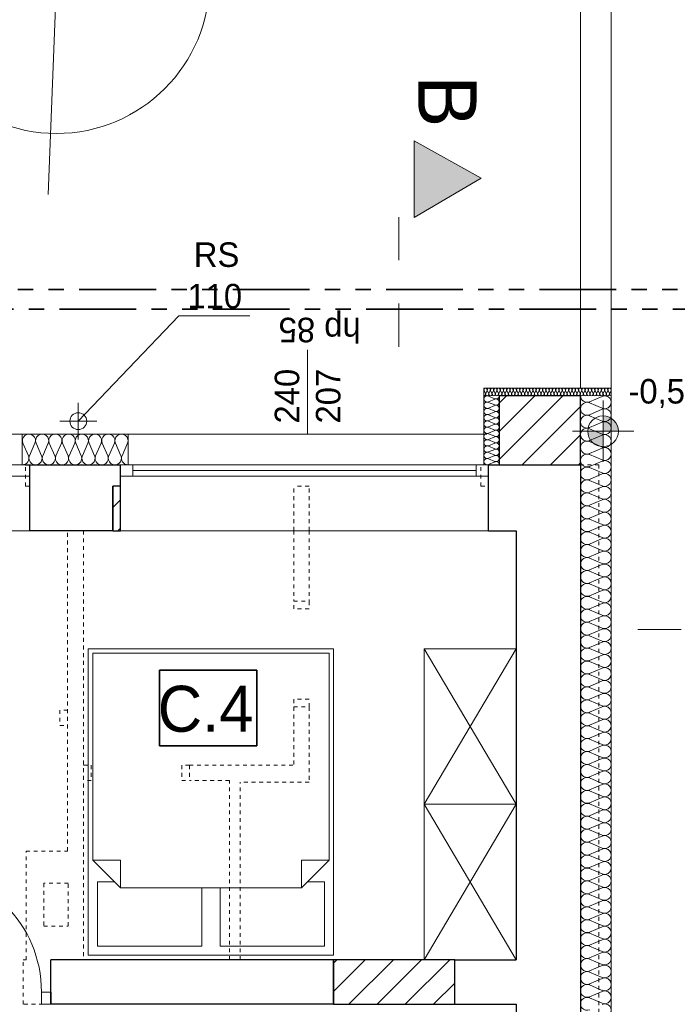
# Model space of a CAD drawing. Extents: x -220425 to -93252, y -20065 to 80294.
# Tile 101 of 103: x -103219 to -98931, y -875 to 5549. Entities that reach past the tile are written whole.
import ezdxf

# ---------------------------------------------------------------- set-up
doc = ezdxf.new("R2010")
doc.units = 0
doc.header["$MEASUREMENT"] = 0
doc.set_wipeout_variables(frame=1)
for name, pattern in [('Dashed', [564.444447, 282.222223, -282.222223]), ('Hidden Line', [50, 25, -25]), ('PHANTOM2', [1.25, 0.625, -0.125, 0.125, -0.125, 0.125, -0.125])]:
    doc.linetypes.add(name, pattern=pattern)
for name, color, linetype, lineweight in [('#CIEPŁO', 252, 'Continuous', 30), ('Arch opisy_Nr_Pióra__21', 7, 'Continuous', 9), ('Arch rynny_Nr_Pióra__21', 7, 'Continuous', 9), ('Arch schody_Nr_Pióra__21', 7, 'Continuous', 9), ('ARCH TABELA_Nr_Pióra__21', 7, 'Continuous', 9), ('Arch wyburzenia_Nr_Pióra__46', 5, 'Continuous', 13), ('Arch wykończenie_Nr_Pióra__46', 5, 'Continuous', 13), ('Arch ściany nośne_Nr_Pióra__21', 7, 'Continuous', 9), ('Arch ściany nośne_Nr_Pióra__27', 7, 'Continuous', 30), ('Drzwi ArchiCAD_Nr_Pióra__27', 7, 'Continuous', 30), ('Drzwi ArchiCAD_Nr_Pióra__5', 7, 'Continuous', 13), ('INWENT OPISY_Nr_Pióra__21', 7, 'Continuous', 9), ('INWENT OPISY_Nr_Pióra__41', 7, 'Continuous', 15), ('INWENT RZĘDNE_Nr_Pióra__21', 7, 'Continuous', 9), ('INWENT. DRZWI_Nr_Pióra__101', 8, 'Continuous', 13), ('INWENT.ŚCIANY_Nr_Pióra__1', 7, 'Continuous', 25), ('INWENT.ŚCIANY_Nr_Pióra__101', 8, 'Continuous', 13), ('PODKŁAD', 252, 'Continuous', 35)]:
    doc.layers.add(name, color=color, linetype=linetype, lineweight=lineweight)
doc.layers.add('#kan_san-op', color=34, linetype='Continuous')
for name, color, linetype, lineweight, true_color in [('Arch ocieplenie_Nr_Pióra__22', 7, 'Continuous', 9, 0x7f7f7f), ('Arch okna_Nr_Pióra__4', 7, 'Continuous', 9, 0x029e21), ('Arch wyposazenie_Nr_Pióra__9', 7, 'Continuous', 13, 0x3dad99)]:
    doc.layers.add(name, color=color, linetype=linetype, lineweight=lineweight, true_color=true_color)
doc.styles.add('GENERATED_STYLE_2', font='txt')
doc.styles.add('GENERATED_STYLE_4', font='txt')
doc.styles.add('GENERATED_STYLE_6', font='txt')
pattern_1 = [(45, (0, 0), (-91.92388, 91.92388), [])]

# ---------------------------------------------------------------- blocks, each defined once
blk = doc.blocks.new('parter')
at = {"layer": 'Arch ściany nośne_Nr_Pióra__21', "linetype": 'Continuous'}
h = blk.add_hatch(dxfattribs=at)
h.set_pattern_fill('Common_Brick', color=252, style=0, pattern_type=2)
h.set_pattern_definition(pattern_1)
h.paths.add_polyline_path([(-163422.4, 2644.9), (-163422.4, 3094.8), (-163952.4, 3094.8), (-163952.4, 2644.9)], flags=0)
h = blk.add_hatch(dxfattribs=at)
h.set_pattern_fill('Common_Brick', color=252, style=0, pattern_type=2)
h.set_pattern_definition(pattern_1)
h.paths.add_polyline_path([(-166422.4, 2214.9), (-166422.4, 2504.9), (-166472.4, 2504.9), (-166472.4, 2214.9)], flags=0)
h = blk.add_hatch(dxfattribs=at)
h.set_pattern_fill('Common_Brick', color=252, style=0, pattern_type=2)
h.set_pattern_definition(pattern_1)
h.paths.add_polyline_path([(-165032.4, -875.1), (-164242.4, -875.1), (-164242.4, -585.1), (-165032.4, -585.1)], flags=0)
at = {"layer": 'INWENT RZĘDNE_Nr_Pióra__21', "linetype": 'Continuous'}
for points in [[(-163275.6, 2863.4), (-163175.6, 2863.4), (-163183.2, 2901.7), (-163204.9, 2934.2), (-163237.3, 2955.8), (-163275.6, 2963.4)], [(-163275.6, 2863.4), (-163375.6, 2863.4), (-163368, 2825.2), (-163346.3, 2792.7), (-163313.9, 2771.1), (-163275.6, 2763.4)]]:
    blk.add_hatch(color=252, dxfattribs=at).paths.add_polyline_path(points, flags=0)
at = {"color": 252}
for p, q in [((-166168.6, 811.2), (-166168.6, 1305.3)), ((-166168.6, 1305.3), (-165533.3, 1305.3)), ((-165533.3, 1305.3), (-165533.3, 811.2)), ((-165533.3, 811.2), (-166168.6, 811.2))]:
    blk.add_line(p, q, dxfattribs=at)
at = {"layer": 'Arch ocieplenie_Nr_Pióra__22', "color": 252, "linetype": 'Continuous'}
for p, q in [((-164051.5, 3130), (-164042.6, 3109.8)), ((-164040.8, 3109.8), (-164032, 3130)), ((-164030.2, 3130), (-164021.4, 3109.8)), ((-163982.2, 3076.1), (-164022.6, 3093.1)), ((-164019.6, 3109.8), (-164010.7, 3130)), ((-164008.9, 3130), (-164000.1, 3109.8)), ((-163998.3, 3109.8), (-163989.4, 3130)), ((-163987.6, 3130), (-163978.8, 3109.8)), ((-163977, 3109.8), (-163968.1, 3130)), ((-163966.4, 3130), (-163957.5, 3109.8)), ((-163955.7, 3109.8), (-163946.9, 3130)), ((-163945.1, 3130), (-163936.2, 3109.8)), ((-163934.4, 3109.8), (-163925.6, 3130)), ((-163923.8, 3130), (-163914.9, 3109.8)), ((-163913.2, 3109.8), (-163904.3, 3130)), ((-163902.5, 3130), (-163893.7, 3109.8)), ((-163891.9, 3109.8), (-163883, 3130)), ((-163881.2, 3130), (-163872.4, 3109.8)), ((-163870.6, 3109.8), (-163861.7, 3130)), ((-163859.9, 3130), (-163851.1, 3109.8)), ((-163849.3, 3109.8), (-163840.5, 3130)), ((-163838.7, 3130), (-163829.8, 3109.8)), ((-163828, 3109.8), (-163819.2, 3130)), ((-163817.4, 3130), (-163808.5, 3109.8)), ((-163806.7, 3109.8), (-163797.9, 3130)), ((-163796.1, 3130), (-163787.2, 3109.8)), ((-163785.5, 3109.8), (-163776.6, 3130)), ((-163774.8, 3130), (-163766, 3109.8)), ((-163764.2, 3109.8), (-163755.3, 3130)), ((-163753.5, 3130), (-163744.7, 3109.8)), ((-163742.9, 3109.8), (-163734, 3130)), ((-163732.3, 3130), (-163723.4, 3109.8)), ((-163721.6, 3109.8), (-163712.8, 3130)), ((-163711, 3130), (-163702.1, 3109.8)), ((-163700.3, 3109.8), (-163691.5, 3130)), ((-163689.7, 3130), (-163680.8, 3109.8)), ((-163679.1, 3109.8), (-163670.2, 3130)), ((-163668.4, 3130), (-163659.6, 3109.8)), ((-163657.8, 3109.8), (-163648.9, 3130)), ((-163647.1, 3130), (-163638.3, 3109.8)), ((-163636.5, 3109.8), (-163627.6, 3130)), ((-163625.8, 3130), (-163617, 3109.8)), ((-163615.2, 3109.8), (-163606.4, 3130)), ((-163604.6, 3130), (-163595.7, 3109.8)), ((-163593.9, 3109.8), (-163585.1, 3130)), ((-163583.3, 3130), (-163574.4, 3109.8)), ((-163572.6, 3109.8), (-163563.8, 3130)), ((-163562, 3130), (-163553.1, 3109.8)), ((-163551.4, 3109.8), (-163542.5, 3130)), ((-163540.7, 3130), (-163531.9, 3109.8)), ((-163530.1, 3109.8), (-163521.2, 3130)), ((-163519.4, 3130), (-163510.6, 3109.8)), ((-163508.8, 3109.8), (-163499.9, 3130)), ((-163498.2, 3130), (-163489.3, 3109.8)), ((-163487.5, 3109.8), (-163478.7, 3130)), ((-163476.9, 3130), (-163468, 3109.8)), ((-163466.2, 3109.8), (-163457.4, 3130)), ((-163455.6, 3130), (-163446.7, 3109.8)), ((-163444.9, 3109.8), (-163436.1, 3130)), ((-163434.3, 3130), (-163425.5, 3109.8)), ((-163423.7, 3109.8), (-163414.8, 3130)), ((-163413, 3130), (-163404.2, 3109.8)), ((-163402.4, 3109.8), (-163393.5, 3130)), ((-163391.7, 3130), (-163382.9, 3109.8)), ((-163381.1, 3109.8), (-163372.2, 3130)), ((-163370.5, 3130), (-163361.6, 3109.8)), ((-163362.8, 3056.2), (-163282, 3091.3)), ((-163359.8, 3109.8), (-163351, 3130)), ((-163349.2, 3130), (-163340.3, 3109.8)), ((-163338.5, 3109.8), (-163329.7, 3130)), ((-163327.9, 3130), (-163319, 3109.8)), ((-163317.3, 3109.8), (-163308.4, 3130)), ((-163306.6, 3130), (-163297.8, 3109.8)), ((-163296, 3109.8), (-163287.1, 3130)), ((-163285.3, 3130), (-163276.5, 3109.8)), ((-163274.7, 3109.8), (-163265.8, 3130)), ((-163264.1, 3130), (-163255.2, 3109.8)), ((-163253.4, 3109.8), (-163244.6, 3130)), ((-163242.8, 3130), (-163233.9, 3109.8)), ((-163232.1, 3109.8), (-163223.3, 3130)), ((-164022.6, 3055.7), (-163982.2, 3072.7)), ((-163982.2, 3035.2), (-164022.6, 3052.2)), ((-164022.6, 3014.8), (-163982.2, 3031.8)), ((-163282, 3014), (-163362.8, 3049.1)), ((-163982.2, 2994.3), (-164022.6, 3011.3)), ((-164022.6, 2973.8), (-163982.2, 2990.9)), ((-163982.2, 2953.4), (-164022.6, 2970.4)), ((-163362.8, 2971.8), (-163282, 3006.9)), ((-163282, 2929.6), (-163362.8, 2964.7)), ((-164022.6, 2932.9), (-163982.2, 2950)), ((-163982.2, 2912.5), (-164022.6, 2929.5)), ((-164022.6, 2892), (-163982.2, 2909)), ((-163362.8, 2887.4), (-163282, 2922.5)), ((-163982.2, 2871.6), (-164022.6, 2888.6)), ((-164022.6, 2851.1), (-163982.2, 2868.1)), ((-163982.2, 2830.7), (-164022.6, 2847.7)), ((-164022.6, 2810.2), (-163982.2, 2827.2)), ((-163282, 2845.2), (-163362.8, 2880.3)), ((-163362.8, 2803), (-163282, 2838.1)), ((-167058.8, 2785.3), (-167022.9, 2704.4)), ((-167015.6, 2704.4), (-166979.8, 2785.3)), ((-166972.5, 2785.3), (-166936.6, 2704.4)), ((-166929.4, 2704.4), (-166893.5, 2785.3)), ((-166886.3, 2785.3), (-166850.4, 2704.4)), ((-166843.1, 2704.4), (-166807.3, 2785.3)), ((-166800, 2785.3), (-166764.1, 2704.4)), ((-166756.9, 2704.4), (-166721, 2785.3)), ((-166713.8, 2785.3), (-166677.9, 2704.4)), ((-166670.6, 2704.4), (-166634.8, 2785.3)), ((-166627.5, 2785.3), (-166591.6, 2704.4)), ((-166584.4, 2704.4), (-166548.5, 2785.3)), ((-166541.3, 2785.3), (-166505.4, 2704.4)), ((-166498.1, 2704.4), (-166462.3, 2785.3)), ((-166455, 2785.3), (-166419.1, 2704.4)), ((-166411.9, 2704.4), (-166376, 2785.3)), ((-163982.2, 2789.8), (-164022.6, 2806.8)), ((-164022.6, 2769.3), (-163982.2, 2786.3)), ((-163982.2, 2748.8), (-164022.6, 2765.9)), ((-163282, 2760.8), (-163362.8, 2795.9)), ((-164022.6, 2728.4), (-163982.2, 2745.4)), ((-163982.2, 2707.9), (-164022.6, 2725)), ((-164022.6, 2687.5), (-163982.2, 2704.5)), ((-163362.8, 2718.6), (-163282, 2753.7)), ((-163282, 2676.4), (-163362.8, 2711.5)), ((-163982.2, 2667), (-164022.6, 2684)), ((-164022.6, 2646.6), (-163982.2, 2663.6)), ((-163362.8, 2634.2), (-163282, 2669.3)), ((-163282, 2592), (-163362.8, 2627.1)), ((-163362.8, 2549.8), (-163282, 2584.9)), ((-163282, 2507.6), (-163362.8, 2542.7)), ((-163362.8, 2465.4), (-163282, 2500.5)), ((-163282, 2423.2), (-163362.8, 2458.3)), ((-163362.8, 2381), (-163282, 2416.1)), ((-163282, 2338.8), (-163362.8, 2373.9)), ((-163362.8, 2296.6), (-163282, 2331.7)), ((-163282, 2254.4), (-163362.8, 2289.5)), ((-163362.8, 2212.2), (-163282, 2247.3)), ((-163282, 2170), (-163362.8, 2205.1)), ((-163362.8, 2127.8), (-163282, 2162.9)), ((-163282, 2085.6), (-163362.8, 2120.7)), ((-163362.8, 2043.4), (-163282, 2078.5)), ((-163282, 2001.2), (-163362.8, 2036.3)), ((-163362.8, 1959), (-163282, 1994.1)), ((-163282, 1916.8), (-163362.8, 1951.9)), ((-163362.8, 1874.6), (-163282, 1909.7)), ((-163282, 1832.4), (-163362.8, 1867.5)), ((-163362.8, 1790.2), (-163282, 1825.3)), ((-163282, 1748), (-163362.8, 1783.1)), ((-163362.8, 1705.8), (-163282, 1740.9)), ((-163282, 1663.6), (-163362.8, 1698.7)), ((-163362.8, 1621.4), (-163282, 1656.5)), ((-163282, 1579.2), (-163362.8, 1614.3)), ((-163362.8, 1537), (-163282, 1572.1)), ((-163282, 1494.8), (-163362.8, 1529.9)), ((-163362.8, 1452.6), (-163282, 1487.7)), ((-163282, 1410.4), (-163362.8, 1445.5)), ((-163362.8, 1368.2), (-163282, 1403.3)), ((-163282, 1326), (-163362.8, 1361.1)), ((-163362.8, 1283.8), (-163282, 1318.9)), ((-163282, 1241.6), (-163362.8, 1276.7)), ((-163362.8, 1199.4), (-163282, 1234.5)), ((-163282, 1157.2), (-163362.8, 1192.3)), ((-163362.8, 1115), (-163282, 1150.1)), ((-163282, 1072.8), (-163362.8, 1107.9)), ((-163362.8, 1030.6), (-163282, 1065.7)), ((-163282, 988.4), (-163362.8, 1023.5)), ((-163362.8, 946.2), (-163282, 981.3)), ((-163282, 904), (-163362.8, 939.1)), ((-163362.8, 861.8), (-163282, 896.9)), ((-163282, 819.6), (-163362.8, 854.7)), ((-163362.8, 777.4), (-163282, 812.5)), ((-163282, 735.2), (-163362.8, 770.3)), ((-163362.8, 693), (-163282, 728.1)), ((-163282, 650.8), (-163362.8, 685.9)), ((-163362.8, 608.6), (-163282, 643.7)), ((-163282, 566.4), (-163362.8, 601.5)), ((-163362.8, 524.2), (-163282, 559.3)), ((-163282, 482), (-163362.8, 517.1)), ((-163362.8, 439.8), (-163282, 474.9)), ((-163282, 397.6), (-163362.8, 432.7)), ((-163362.8, 355.4), (-163282, 390.5)), ((-163282, 313.2), (-163362.8, 348.3)), ((-163362.8, 271), (-163282, 306.1)), ((-163282, 228.8), (-163362.8, 263.9)), ((-163362.8, 186.6), (-163282, 221.7)), ((-163282, 144.4), (-163362.8, 179.5)), ((-163362.8, 102.2), (-163282, 137.3)), ((-163282, 60), (-163362.8, 95.1)), ((-163362.8, 17.8), (-163282, 52.9)), ((-163282, -24.4), (-163362.8, 10.7)), ((-163362.8, -66.6), (-163282, -31.5)), ((-163282, -108.8), (-163362.8, -73.7)), ((-163362.8, -151), (-163282, -115.9)), ((-163282, -193.2), (-163362.8, -158.1)), ((-163362.8, -235.4), (-163282, -200.3)), ((-163282, -277.6), (-163362.8, -242.5)), ((-163362.8, -319.8), (-163282, -284.7)), ((-163282, -362), (-163362.8, -326.9)), ((-163362.8, -404.2), (-163282, -369.1)), ((-163282, -446.4), (-163362.8, -411.3)), ((-163362.8, -488.6), (-163282, -453.5)), ((-163282, -530.8), (-163362.8, -495.7)), ((-163362.8, -573), (-163282, -537.9)), ((-163282, -615.2), (-163362.8, -580.1)), ((-163362.8, -657.4), (-163282, -622.3)), ((-163282, -699.6), (-163362.8, -664.5)), ((-163362.8, -741.8), (-163282, -706.7)), ((-163282, -784), (-163362.8, -748.9)), ((-163362.8, -826.2), (-163282, -791.1)), ((-163282, -868.4), (-163362.8, -833.3))]:
    blk.add_line(p, q, dxfattribs=at)
for centre, major_axis, ratio, start_param, end_param in [((-164031.1, 3074.4), (-21.3, 0), 0.961761, 4.299595, 8.266775), ((-164041.7, 3134.2), (10.6, 0), 0.999328, 5.870392, 9.837571), ((-164052.4, 3105.5), (10.6, 0), 0.999328, 4.712389, 6.695979), ((-164031.1, 3105.5), (10.6, 0), 0.999328, 2.7288, 6.695979), ((-164020.5, 3134.2), (10.6, 0), 0.999328, 5.870392, 9.837571), ((-164009.8, 3105.5), (10.6, 0), 0.999328, 2.7288, 6.695979), ((-163999.2, 3134.2), (10.6, 0), 0.999328, 5.870392, 9.837571), ((-163988.5, 3105.5), (10.6, 0), 0.999328, 2.7288, 6.695979), ((-163977.9, 3134.2), (10.6, 0), 0.999328, 5.870392, 9.837571), ((-163973.6, 3094.8), (-21.3, 0), 0.961761, 1.158004, 3.141593), ((-163967.3, 3105.5), (10.6, 0), 0.999328, 2.7288, 6.695979), ((-163956.6, 3134.2), (10.6, 0), 0.999328, 5.870392, 9.837571), ((-163946, 3105.5), (10.6, 0), 0.999328, 2.7288, 6.695979), ((-163935.3, 3134.2), (10.6, 0), 0.999328, 5.870392, 9.837571), ((-163924.7, 3105.5), (10.6, 0), 0.999328, 2.7288, 6.695979), ((-163914, 3134.2), (10.6, 0), 0.999328, 5.870392, 9.837571), ((-163903.4, 3105.5), (10.6, 0), 0.999328, 2.7288, 6.695979), ((-163892.8, 3134.2), (10.6, 0), 0.999328, 5.870392, 9.837571), ((-163882.1, 3105.5), (10.6, 0), 0.999328, 2.7288, 6.695979), ((-163871.5, 3134.2), (10.6, 0), 0.999328, 5.870392, 9.837571), ((-163860.8, 3105.5), (10.6, 0), 0.999328, 2.7288, 6.695979), ((-163850.2, 3134.2), (10.6, 0), 0.999328, 5.870392, 9.837571), ((-163839.6, 3105.5), (10.6, 0), 0.999328, 2.7288, 6.695979), ((-163828.9, 3134.2), (10.6, 0), 0.999328, 5.870392, 9.837571), ((-163818.3, 3105.5), (10.6, 0), 0.999328, 2.7288, 6.695979), ((-163807.6, 3134.2), (10.6, 0), 0.999328, 5.870392, 9.837571), ((-163797, 3105.5), (10.6, 0), 0.999328, 2.7288, 6.695979), ((-163786.4, 3134.2), (10.6, 0), 0.999328, 5.870392, 9.837571), ((-163775.7, 3105.5), (10.6, 0), 0.999328, 2.7288, 6.695979), ((-163765.1, 3134.2), (10.6, 0), 0.999328, 5.870392, 9.837571), ((-163754.4, 3105.5), (10.6, 0), 0.999328, 2.7288, 6.695979), ((-163743.8, 3134.2), (10.6, 0), 0.999328, 5.870392, 9.837571), ((-163733.2, 3105.5), (10.6, 0), 0.999328, 2.7288, 6.695979), ((-163722.5, 3134.2), (10.6, 0), 0.999328, 5.870392, 9.837571), ((-163711.9, 3105.5), (10.6, 0), 0.999328, 2.7288, 6.695979), ((-163701.2, 3134.2), (10.6, 0), 0.999328, 5.870392, 9.837571), ((-163690.6, 3105.5), (10.6, 0), 0.999328, 2.7288, 6.695979), ((-163679.9, 3134.2), (10.6, 0), 0.999328, 5.870392, 9.837571), ((-163669.3, 3105.5), (10.6, 0), 0.999328, 2.7288, 6.695979), ((-163658.7, 3134.2), (10.6, 0), 0.999328, 5.870392, 9.837571), ((-163648, 3105.5), (10.6, 0), 0.999328, 2.7288, 6.695979), ((-163637.4, 3134.2), (10.6, 0), 0.999328, 5.870392, 9.837571), ((-163626.7, 3105.5), (10.6, 0), 0.999328, 2.7288, 6.695979), ((-163616.1, 3134.2), (10.6, 0), 0.999328, 5.870392, 9.837571), ((-163605.5, 3105.5), (10.6, 0), 0.999328, 2.7288, 6.695979), ((-163594.8, 3134.2), (10.6, 0), 0.999328, 5.870392, 9.837571), ((-163584.2, 3105.5), (10.6, 0), 0.999328, 2.7288, 6.695979), ((-163573.5, 3134.2), (10.6, 0), 0.999328, 5.870392, 9.837571), ((-163562.9, 3105.5), (10.6, 0), 0.999328, 2.7288, 6.695979), ((-163552.3, 3134.2), (10.6, 0), 0.999328, 5.870392, 9.837571), ((-163541.6, 3105.5), (10.6, 0), 0.999328, 2.7288, 6.695979), ((-163531, 3134.2), (10.6, 0), 0.999328, 5.870392, 9.837571), ((-163520.3, 3105.5), (10.6, 0), 0.999328, 2.7288, 6.695979), ((-163509.7, 3134.2), (10.6, 0), 0.999328, 5.870392, 9.837571), ((-163499, 3105.5), (10.6, 0), 0.999328, 2.7288, 6.695979), ((-163488.4, 3134.2), (10.6, 0), 0.999328, 5.870392, 9.837571), ((-163477.8, 3105.5), (10.6, 0), 0.999328, 2.7288, 6.695979), ((-163467.1, 3134.2), (10.6, 0), 0.999328, 5.870392, 9.837571), ((-163456.5, 3105.5), (10.6, 0), 0.999328, 2.7288, 6.695979), ((-163445.8, 3134.2), (10.6, 0), 0.999328, 5.870392, 9.837571), ((-163435.2, 3105.5), (10.6, 0), 0.999328, 2.7288, 6.695979), ((-163424.6, 3134.2), (10.6, 0), 0.999328, 5.870392, 9.837571), ((-163413.9, 3105.5), (10.6, 0), 0.999328, 2.7288, 6.695979), ((-163379.8, 3094.8), (-42.5, 0), 0.99211, 0, 1.983589), ((-163403.3, 3134.2), (10.6, 0), 0.999328, 5.870392, 9.837571), ((-163392.6, 3105.5), (10.6, 0), 0.999328, 2.7288, 6.695979), ((-163382, 3134.2), (10.6, 0), 0.999328, 5.870392, 9.837571), ((-163371.4, 3105.5), (10.6, 0), 0.999328, 2.7288, 6.695979), ((-163360.7, 3134.2), (10.6, 0), 0.999328, 5.870392, 9.837571), ((-163350.1, 3105.5), (10.6, 0), 0.999328, 2.7288, 6.695979), ((-163339.4, 3134.2), (10.6, 0), 0.999328, 5.870392, 9.837571), ((-163328.8, 3105.5), (10.6, 0), 0.999328, 2.7288, 6.695979), ((-163318.1, 3134.2), (10.6, 0), 0.999328, 5.870392, 9.837571), ((-163307.5, 3105.5), (10.6, 0), 0.999328, 2.7288, 6.695979), ((-163296.9, 3134.2), (10.6, 0), 0.999328, 5.870392, 9.837571), ((-163286.2, 3105.5), (10.6, 0), 0.999328, 2.7288, 6.695979), ((-163275.6, 3134.2), (10.6, 0), 0.999328, 5.870392, 9.837571), ((-163264.9, 3052.7), (-42.5, 0), 0.99211, 1.158003, 5.125183), ((-163264.9, 3105.5), (10.6, 0), 0.999328, 2.7288, 6.695979), ((-163254.3, 3134.2), (10.6, 0), 0.999328, 5.870392, 9.837571), ((-163243.7, 3105.5), (10.6, 0), 0.999328, 2.7288, 6.695979), ((-163233, 3134.2), (10.6, 0), 0.999328, 5.870392, 9.837571), ((-163222.4, 3105.5), (10.6, 0), 0.999328, 2.7288, 4.712389), ((-164031.1, 3033.5), (-21.3, 0), 0.961761, 4.299595, 8.266775), ((-163973.6, 3053.9), (-21.3, 0), 0.961761, 1.158004, 5.125183), ((-163973.6, 3013), (-21.3, 0), 0.961761, 1.158004, 5.125183), ((-163379.8, 3010.4), (-42.5, 0), 0.99211, 4.299595, 8.266774), ((-164031.1, 2992.6), (-21.3, 0), 0.961761, 4.299595, 8.266775), ((-164031.1, 2951.7), (-21.3, 0), 0.961761, 4.299595, 8.266775), ((-163973.6, 2972.1), (-21.3, 0), 0.961761, 1.158004, 5.125183), ((-163379.8, 2926), (-42.5, 0), 0.99211, 4.299595, 8.266774), ((-163264.9, 2968.3), (-42.5, 0), 0.99211, 1.158003, 5.125183), ((-164031.1, 2910.8), (-21.3, 0), 0.961761, 4.299595, 8.266775), ((-164031.1, 2869.9), (-21.3, 0), 0.961761, 4.299595, 8.266775), ((-163973.6, 2931.2), (-21.3, 0), 0.961761, 1.158004, 5.125183), ((-163973.6, 2890.3), (-21.3, 0), 0.961761, 1.158004, 5.125183), ((-163264.9, 2883.9), (-42.5, 0), 0.99211, 1.158003, 5.125183), ((-167019.3, 2802.3), (43.1, 0), 0.986333, 5.870392, 9.837571), ((-166933, 2802.3), (43.1, 0), 0.986333, 5.870392, 9.837571), ((-166846.8, 2802.3), (43.1, 0), 0.986333, 5.870392, 9.837571), ((-166760.5, 2802.3), (43.1, 0), 0.986333, 5.870392, 9.837571), ((-166674.3, 2802.3), (43.1, 0), 0.986333, 5.870392, 9.837571), ((-166588, 2802.3), (43.1, 0), 0.986333, 5.870392, 9.837571), ((-166501.8, 2802.3), (43.1, 0), 0.986333, 5.870392, 9.837571), ((-166415.5, 2802.3), (43.1, 0), 0.986333, 5.870392, 9.837571), ((-164031.1, 2828.9), (-21.3, 0), 0.961761, 4.299595, 8.266775), ((-163973.6, 2849.4), (-21.3, 0), 0.961761, 1.158004, 5.125183), ((-163973.6, 2808.5), (-21.3, 0), 0.961761, 1.158004, 5.125183), ((-163379.8, 2841.6), (-42.5, 0), 0.99211, 4.299595, 8.266774), ((-163264.9, 2799.5), (-42.5, 0), 0.99211, 1.158003, 5.125183), ((-164031.1, 2788), (-21.3, 0), 0.961761, 4.299595, 8.266775), ((-164031.1, 2747.1), (-21.3, 0), 0.961761, 4.299595, 8.266775), ((-163973.6, 2767.6), (-21.3, 0), 0.961761, 1.158004, 5.125183), ((-163379.8, 2757.2), (-42.5, 0), 0.99211, 4.299595, 8.266774), ((-167062.4, 2687.4), (43.1, 0), 0.986333, 4.712389, 6.695979), ((-166976.1, 2687.4), (43.1, 0), 0.986333, 2.7288, 6.695979), ((-166889.9, 2687.4), (43.1, 0), 0.986333, 2.7288, 6.695979), ((-166803.6, 2687.4), (43.1, 0), 0.986333, 2.7288, 6.695979), ((-166717.4, 2687.4), (43.1, 0), 0.986333, 2.7288, 6.695979), ((-166631.1, 2687.4), (43.1, 0), 0.986333, 2.7288, 6.695979), ((-166544.9, 2687.4), (43.1, 0), 0.986333, 2.7288, 6.695979), ((-166458.6, 2687.4), (43.1, 0), 0.986333, 2.7288, 6.695979), ((-166372.4, 2687.4), (43.1, 0), 0.986333, 2.7288, 4.712389), ((-164031.1, 2706.2), (-21.3, 0), 0.961761, 4.299595, 8.266775), ((-163973.6, 2726.7), (-21.3, 0), 0.961761, 1.158004, 5.125183), ((-163973.6, 2685.8), (-21.3, 0), 0.961761, 1.158004, 5.125183), ((-163379.8, 2672.8), (-42.5, 0), 0.99211, 4.299595, 8.266774), ((-163264.9, 2715.1), (-42.5, 0), 0.99211, 1.158003, 5.125183), ((-164031.1, 2665.3), (-21.3, 0), 0.961761, 4.299595, 8.266775), ((-163973.6, 2644.9), (-21.3, 0), 0.961761, 3.141593, 5.125182), ((-163379.8, 2588.4), (-42.5, 0), 0.99211, 4.299595, 8.266774), ((-163264.9, 2630.7), (-42.5, 0), 0.99211, 1.158003, 5.125183), ((-163264.9, 2546.3), (-42.5, 0), 0.99211, 1.158003, 5.125183), ((-163379.8, 2504), (-42.5, 0), 0.99211, 4.299595, 8.266774), ((-163264.9, 2461.9), (-42.5, 0), 0.99211, 1.158003, 5.125183), ((-163379.8, 2419.6), (-42.5, 0), 0.99211, 4.299595, 8.266774), ((-163379.8, 2335.2), (-42.5, 0), 0.99211, 4.299595, 8.266774), ((-163264.9, 2377.5), (-42.5, 0), 0.99211, 1.158003, 5.125183), ((-163264.9, 2293.1), (-42.5, 0), 0.99211, 1.158003, 5.125183), ((-163379.8, 2250.8), (-42.5, 0), 0.99211, 4.299595, 8.266774), ((-163264.9, 2208.7), (-42.5, 0), 0.99211, 1.158003, 5.125183), ((-163379.8, 2166.4), (-42.5, 0), 0.99211, 4.299595, 8.266774), ((-163379.8, 2082), (-42.5, 0), 0.99211, 4.299595, 8.266774), ((-163264.9, 2124.3), (-42.5, 0), 0.99211, 1.158003, 5.125183), ((-163264.9, 2039.9), (-42.5, 0), 0.99211, 1.158003, 5.125183), ((-163379.8, 1997.6), (-42.5, 0), 0.99211, 4.299595, 8.266774), ((-163264.9, 1955.5), (-42.5, 0), 0.99211, 1.158003, 5.125183), ((-163379.8, 1913.2), (-42.5, 0), 0.99211, 4.299595, 8.266774), ((-163379.8, 1828.8), (-42.5, 0), 0.99211, 4.299595, 8.266774), ((-163264.9, 1871.1), (-42.5, 0), 0.99211, 1.158003, 5.125183), ((-163264.9, 1786.7), (-42.5, 0), 0.99211, 1.158003, 5.125183), ((-163379.8, 1744.4), (-42.5, 0), 0.99211, 4.299595, 8.266774), ((-163264.9, 1702.3), (-42.5, 0), 0.99211, 1.158003, 5.125183), ((-163379.8, 1660), (-42.5, 0), 0.99211, 4.299595, 8.266774), ((-163379.8, 1575.6), (-42.5, 0), 0.99211, 4.299595, 8.266774), ((-163264.9, 1617.9), (-42.5, 0), 0.99211, 1.158003, 5.125183), ((-163264.9, 1533.5), (-42.5, 0), 0.99211, 1.158003, 5.125183), ((-163379.8, 1491.2), (-42.5, 0), 0.99211, 4.299595, 8.266774), ((-163264.9, 1449.1), (-42.5, 0), 0.99211, 1.158003, 5.125183), ((-163379.8, 1406.8), (-42.5, 0), 0.99211, 4.299595, 8.266774), ((-163379.8, 1322.4), (-42.5, 0), 0.99211, 4.299595, 8.266774), ((-163264.9, 1364.7), (-42.5, 0), 0.99211, 1.158003, 5.125183), ((-163264.9, 1280.3), (-42.5, 0), 0.99211, 1.158003, 5.125183), ((-163379.8, 1238), (-42.5, 0), 0.99211, 4.299595, 8.266774), ((-163264.9, 1195.9), (-42.5, 0), 0.99211, 1.158003, 5.125183), ((-163379.8, 1153.6), (-42.5, 0), 0.99211, 4.299595, 8.266774), ((-163264.9, 1111.5), (-42.5, 0), 0.99211, 1.158003, 5.125183), ((-163379.8, 1069.2), (-42.5, 0), 0.99211, 4.299595, 8.266774), ((-163379.8, 984.8), (-42.5, 0), 0.99211, 4.299595, 8.266774), ((-163264.9, 1027.1), (-42.5, 0), 0.99211, 1.158003, 5.125183), ((-163264.9, 942.7), (-42.5, 0), 0.99211, 1.158003, 5.125183), ((-163379.8, 900.4), (-42.5, 0), 0.99211, 4.299595, 8.266774), ((-163264.9, 858.3), (-42.5, 0), 0.99211, 1.158003, 5.125183), ((-163379.8, 816), (-42.5, 0), 0.99211, 4.299595, 8.266774), ((-163379.8, 731.6), (-42.5, 0), 0.99211, 4.299595, 8.266774), ((-163264.9, 773.9), (-42.5, 0), 0.99211, 1.158003, 5.125183), ((-163264.9, 689.5), (-42.5, 0), 0.99211, 1.158003, 5.125183), ((-163379.8, 647.2), (-42.5, 0), 0.99211, 4.299595, 8.266774), ((-163264.9, 605.1), (-42.5, 0), 0.99211, 1.158003, 5.125183), ((-163379.8, 562.8), (-42.5, 0), 0.99211, 4.299595, 8.266774), ((-163379.8, 478.4), (-42.5, 0), 0.99211, 4.299595, 8.266774), ((-163264.9, 520.7), (-42.5, 0), 0.99211, 1.158003, 5.125183), ((-163264.9, 436.3), (-42.5, 0), 0.99211, 1.158003, 5.125183), ((-163379.8, 394), (-42.5, 0), 0.99211, 4.299595, 8.266774), ((-163264.9, 351.9), (-42.5, 0), 0.99211, 1.158003, 5.125183), ((-163379.8, 309.6), (-42.5, 0), 0.99211, 4.299595, 8.266774), ((-163379.8, 225.2), (-42.5, 0), 0.99211, 4.299595, 8.266774), ((-163264.9, 267.5), (-42.5, 0), 0.99211, 1.158003, 5.125183), ((-163264.9, 183.1), (-42.5, 0), 0.99211, 1.158003, 5.125183), ((-163379.8, 140.8), (-42.5, 0), 0.99211, 4.299595, 8.266774), ((-163264.9, 98.7), (-42.5, 0), 0.99211, 1.158003, 5.125183), ((-163379.8, 56.4), (-42.5, 0), 0.99211, 4.299595, 8.266774), ((-163379.8, -28), (-42.5, 0), 0.99211, 4.299595, 8.266774), ((-163264.9, 14.3), (-42.5, 0), 0.99211, 1.158003, 5.125183), ((-163264.9, -70.1), (-42.5, 0), 0.99211, 1.158003, 5.125183), ((-163379.8, -112.4), (-42.5, 0), 0.99211, 4.299595, 8.266774), ((-163264.9, -154.5), (-42.5, 0), 0.99211, 1.158003, 5.125183), ((-163379.8, -196.8), (-42.5, 0), 0.99211, 4.299595, 8.266774), ((-163264.9, -238.9), (-42.5, 0), 0.99211, 1.158003, 5.125183), ((-163379.8, -281.2), (-42.5, 0), 0.99211, 4.299595, 8.266774), ((-163379.8, -365.6), (-42.5, 0), 0.99211, 4.299595, 8.266774), ((-163264.9, -323.3), (-42.5, 0), 0.99211, 1.158003, 5.125183), ((-163264.9, -407.7), (-42.5, 0), 0.99211, 1.158003, 5.125183), ((-163379.8, -450), (-42.5, 0), 0.99211, 4.299595, 8.266774), ((-163264.9, -492.1), (-42.5, 0), 0.99211, 1.158003, 5.125183), ((-163379.8, -534.4), (-42.5, 0), 0.99211, 4.299595, 8.266774), ((-163379.8, -618.8), (-42.5, 0), 0.99211, 4.299595, 8.266774), ((-163264.9, -576.5), (-42.5, 0), 0.99211, 1.158003, 5.125183), ((-163264.9, -660.9), (-42.5, 0), 0.99211, 1.158003, 5.125183), ((-163379.8, -703.2), (-42.5, 0), 0.99211, 4.299595, 8.266774), ((-163264.9, -745.3), (-42.5, 0), 0.99211, 1.158003, 5.125183), ((-163379.8, -787.6), (-42.5, 0), 0.99211, 4.299595, 8.266774), ((-163379.8, -872), (-42.5, 0), 0.99211, 4.299595, 8.266774), ((-163264.9, -829.7), (-42.5, 0), 0.99211, 1.158003, 5.125183), ((-163264.9, -914.1), (-42.5, 0), 0.99211, 1.158003, 5.125183)]:
    blk.add_ellipse(centre, major_axis=major_axis, ratio=ratio, start_param=start_param, end_param=end_param, dxfattribs=at)
at = {"layer": 'Arch okna_Nr_Pióra__4', "color": 252, "linetype": 'Continuous'}
for p, q in [((-165202.4, 2844.9), (-165202.4, 3394.9)), ((-169342.4, 2844.9), (-167022.4, 2844.9)), ((-166372.4, 2844.9), (-164032.4, 2844.9)), ((-169392.4, 2644.9), (-167012.4, 2644.9)), ((-166422.4, 2644.9), (-164022.4, 2644.9)), ((-166422.4, 2569.9), (-166422.4, 2644.9)), ((-166342.4, 2569.9), (-166342.4, 2644.9)), ((-164102.4, 2569.9), (-164102.4, 2644.9)), ((-169392.4, 2569.9), (-167012.4, 2569.9)), ((-166422.4, 2569.9), (-164022.4, 2569.9)), ((-166342.4, 2607.4), (-164102.4, 2607.4)), ((-168122.4, 2214.9), (-166972.4, 2214.9)), ((-166422.4, 2214.9), (-164022.4, 2214.9))]:
    blk.add_line(p, q, dxfattribs=at)
at = {"layer": 'Arch opisy_Nr_Pióra__21', "color": 252, "linetype": 'Continuous'}
for p, q in [((-166168.6, 811.2), (-166168.6, 1305.3)), ((-166168.6, 1305.3), (-165533.3, 1305.3)), ((-165533.3, 1305.3), (-165533.3, 811.2)), ((-165533.3, 811.2), (-166168.6, 811.2))]:
    blk.add_line(p, q, dxfattribs=at)
at = {"layer": 'Arch rynny_Nr_Pióra__21', "color": 252, "linetype": 'Continuous'}
for p, q in [((-166042.2, 3616.2), (-166697.4, 2929.9)), ((-165579.5, 3616.2), (-166042.2, 3616.2)), ((-166697.4, 2809.9), (-166697.4, 3049.9)), ((-166577.4, 2929.9), (-166817.4, 2929.9))]:
    blk.add_line(p, q, dxfattribs=at)
blk.add_circle((-166697.4, 2929.9), 55, dxfattribs=at)
at = {"layer": 'Arch schody_Nr_Pióra__21', "color": 252, "linetype": 'Continuous'}
for p, q in [((-163222.4, 10594.9), (-163222.4, 3144.9)), ((-163422.4, 10394.9), (-163422.4, 3144.9))]:
    blk.add_line(p, q, dxfattribs=at)
at = {"layer": 'ARCH TABELA_Nr_Pióra__21', "color": 252, "linetype": 'Continuous'}
blk.add_line((-166894.1, 4407.7), (-166785.9, 7205.6), dxfattribs=at)
blk.add_circle((-166840, 5806.6), 1000, dxfattribs=at)
at = {"layer": 'Arch wyburzenia_Nr_Pióra__46', "color": 252, "linetype": 'Continuous'}
for p, q in [((-167062.4, 2644.9), (-167062.4, 2844.9)), ((-167062.4, 2844.9), (-166372.4, 2844.9)), ((-166372.4, 2844.9), (-166372.4, 2644.9))]:
    blk.add_line(p, q, dxfattribs=at)
at = {"layer": 'Arch wykończenie_Nr_Pióra__46', "color": 252, "linetype": 'Continuous'}
for p, q in [((-164052.4, 3144.9), (-164052.4, 2644.9)), ((-163222.4, 3144.9), (-164052.4, 3144.9)), ((-163222.4, -1125.1), (-163222.4, 3144.9))]:
    blk.add_line(p, q, dxfattribs=at)
at = {"layer": 'Arch wyposazenie_Nr_Pióra__9', "color": 252, "linetype": 'Continuous'}
for p, q in [((-165032.4, 1444.9), (-166632.4, 1444.9)), ((-166632.4, 1444.9), (-166632.4, -555.1)), ((-165832.4, 1414.9), (-166602.4, 1414.9)), ((-166602.4, 1414.9), (-166602.4, 64.9)), ((-165062.4, 1414.9), (-165832.4, 1414.9)), ((-165062.4, 64.9), (-165062.4, 1414.9)), ((-165032.4, -555.1), (-165032.4, 1444.9)), ((-164442.4, 429.9), (-163842.4, 1444.9)), ((-163842.4, 429.9), (-164442.4, 1444.9)), ((-164442.4, 1444.9), (-163842.4, 1444.9)), ((-164442.4, -585.1), (-164442.4, 1444.9)), ((-164442.4, -585.1), (-163842.4, 429.9)), ((-164442.4, 429.9), (-163842.4, -585.1)), ((-164442.4, 429.9), (-163842.4, 429.9)), ((-166602.4, 64.9), (-166422.4, -115.1)), ((-166602.4, 64.9), (-166422.4, 64.9)), ((-166422.4, -115.1), (-166422.4, 64.9)), ((-165062.4, 64.9), (-165242.4, 64.9)), ((-165242.4, -115.1), (-165062.4, 64.9)), ((-165242.4, -115.1), (-165242.4, 64.9)), ((-166462.4, -75.1), (-166572.4, -75.1)), ((-166572.4, -75.1), (-166572.4, -495.1)), ((-166422.4, -115.1), (-166462.4, -75.1)), ((-166422.4, -115.1), (-165832.4, -115.1)), ((-165892.4, -115.1), (-166422.4, -115.1)), ((-165892.4, -495.1), (-165892.4, -115.1)), ((-165832.4, -115.1), (-165242.4, -115.1)), ((-165772.4, -115.1), (-165772.4, -495.1)), ((-165242.4, -115.1), (-165772.4, -115.1)), ((-165202.4, -75.1), (-165242.4, -115.1)), ((-165092.4, -75.1), (-165202.4, -75.1)), ((-165092.4, -495.1), (-165092.4, -75.1)), ((-166572.4, -495.1), (-165892.4, -495.1)), ((-165772.4, -495.1), (-165092.4, -495.1)), ((-165032.4, -555.1), (-166632.4, -555.1))]:
    blk.add_line(p, q, dxfattribs=at)
at = {"layer": 'Arch ściany nośne_Nr_Pióra__27', "color": 252, "linetype": 'Continuous'}
for p, q in [((-163952.4, 3094.8), (-163952.4, 2644.9)), ((-163422.4, 3094.8), (-163952.4, 3094.8)), ((-163422.4, 2644.9), (-163422.4, 3094.8)), ((-163952.4, 2644.9), (-163422.4, 2644.9)), ((-166472.4, 2504.9), (-166472.4, 2214.9)), ((-166422.4, 2504.9), (-166472.4, 2504.9)), ((-166422.4, 2214.9), (-166422.4, 2504.9)), ((-166472.4, 2214.9), (-166422.4, 2214.9)), ((-165032.4, -585.1), (-165032.4, -875.1)), ((-164242.4, -585.1), (-165032.4, -585.1)), ((-164242.4, -875.1), (-164242.4, -585.1)), ((-166877.4, -795.1), (-166877.4, -875.1)), ((-165032.4, -875.1), (-164242.4, -875.1))]:
    blk.add_line(p, q, dxfattribs=at)
at = {"layer": 'Drzwi ArchiCAD_Nr_Pióra__27', "color": 252, "linetype": 'Continuous'}
blk.add_line((-166877.4, -795.1), (-166877.4, -875.1), dxfattribs=at)
at = {"layer": 'Drzwi ArchiCAD_Nr_Pióra__5', "color": 252, "linetype": 'Continuous'}
for p, q in [((-166937.4, -795.1), (-166877.4, -795.1)), ((-166937.4, -875.1), (-166937.4, -795.1)), ((-166877.4, -795.1), (-166877.4, -875.1)), ((-166877.4, -875.1), (-166937.4, -875.1))]:
    blk.add_line(p, q, dxfattribs=at)
blk.add_arc((-167737.4, -795.1), 800, 0, 90, dxfattribs=at)
at = {"layer": 'INWENT OPISY_Nr_Pióra__21', "color": 252, "linetype": 'Continuous'}
blk.add_solid([(-164507.4, 4259.2), (-164507.4, 4759.2), (-164071.1, 4514.9)], dxfattribs=at)
at = {"layer": 'INWENT OPISY_Nr_Pióra__41', "color": 252, "linetype": 'Continuous'}
for p, q in [((-164507.4, 4759.2), (-164507.4, 4259.2)), ((-164507.4, 4759.2), (-164071.1, 4514.9)), ((-164071.1, 4514.9), (-164507.4, 4259.2))]:
    blk.add_line(p, q, dxfattribs=at)
at = {"layer": 'INWENT OPISY_Nr_Pióra__41', "color": 252, "linetype": 'Dashed'}
for p, q in [((-164607.4, 3414.9), (-164607.4, 4514.9)), ((-162202.4, 1569.9), (-163302.4, 1569.9))]:
    blk.add_line(p, q, dxfattribs=at)
at = {"layer": 'INWENT RZĘDNE_Nr_Pióra__21', "color": 252, "linetype": 'Continuous'}
for p, q in [((-163275.6, 2663.4), (-163275.6, 3063.4)), ((-163475.6, 2863.4), (-163075.6, 2863.4))]:
    blk.add_line(p, q, dxfattribs=at)
blk.add_circle((-163275.6, 2863.4), 100, dxfattribs=at)
at = {"layer": 'INWENT. DRZWI_Nr_Pióra__101', "color": 252, "linetype": 'Hidden Line'}
for p, q in [((-165292.4, 1704.9), (-165292.4, 1754.9)), ((-165192.4, 1754.9), (-165192.4, 1704.9)), ((-165192.4, 1704.9), (-165292.4, 1704.9)), ((-165292.4, 1114.9), (-165292.4, 1064.9)), ((-165192.4, 1114.9), (-165292.4, 1114.9)), ((-165192.4, 1064.9), (-165192.4, 1114.9)), ((-166817.4, 1044.9), (-166817.4, 944.9)), ((-166767.4, 1044.9), (-166817.4, 1044.9)), ((-166817.4, 944.9), (-166767.4, 944.9)), ((-166662.4, 684.9), (-166612.4, 684.9)), ((-166612.4, 684.9), (-166612.4, 584.9)), ((-165972.4, 684.9), (-166022.4, 684.9)), ((-166022.4, 684.9), (-166022.4, 584.9)), ((-166612.4, 584.9), (-166662.4, 584.9)), ((-166022.4, 584.9), (-165972.4, 584.9))]:
    blk.add_line(p, q, dxfattribs=at)
at = {"layer": 'INWENT.ŚCIANY_Nr_Pióra__1', "color": 252, "linetype": 'Continuous'}
for p, q in [((-167042.4, 2644.9), (-167012.4, 2644.9)), ((-167012.4, 2644.9), (-166422.4, 2644.9)), ((-167012.4, 2214.9), (-167012.4, 2644.9)), ((-166422.4, 2504.9), (-166422.4, 2644.9)), ((-164022.4, 2644.9), (-163422.4, 2644.9)), ((-164022.4, 2214.9), (-164022.4, 2644.9)), ((-163422.4, 2644.9), (-163422.4, -1075.1)), ((-166472.4, 2214.9), (-166472.4, 2504.9)), ((-166422.4, 2504.9), (-166472.4, 2504.9)), ((-166472.4, 2214.9), (-167012.4, 2214.9)), ((-164022.4, 2214.9), (-163842.4, 2214.9)), ((-163842.4, 2214.9), (-163842.4, -585.1)), ((-166877.4, -875.1), (-166877.4, -585.1)), ((-165032.4, -585.1), (-166877.4, -585.1)), ((-165032.4, -875.1), (-165032.4, -585.1)), ((-164242.4, -585.1), (-163842.4, -585.1)), ((-164242.4, -875.1), (-164242.4, -585.1)), ((-165032.4, -875.1), (-166877.4, -875.1)), ((-164242.4, -875.1), (-163842.4, -875.1)), ((-163842.4, -875.1), (-163842.4, -1075.1))]:
    blk.add_line(p, q, dxfattribs=at)
at = {"layer": 'INWENT.ŚCIANY_Nr_Pióra__101', "color": 252, "linetype": 'Hidden Line'}
for p, q in [((-167042.4, 2504.9), (-167042.4, 2644.9)), ((-164072.4, 2504.9), (-164072.4, 2644.9)), ((-164072.4, 2644.9), (-164022.4, 2644.9)), ((-163302.4, 2644.9), (-163422.4, 2644.9)), ((-163302.4, 2644.9), (-163302.4, -10015.1)), ((-167042.4, 2504.9), (-167012.4, 2504.9)), ((-165192.4, 2504.9), (-165292.4, 2504.9)), ((-165292.4, 2214.9), (-165292.4, 2504.9)), ((-165192.4, 2214.9), (-165192.4, 2504.9)), ((-164072.4, 2504.9), (-164022.4, 2504.9)), ((-166767.4, 124.9), (-166767.4, 2214.9)), ((-166662.4, 2214.9), (-166662.4, -585.1)), ((-165292.4, 2214.9), (-165292.4, 1754.9)), ((-165192.4, 2214.9), (-165192.4, 1754.9)), ((-165292.4, 1754.9), (-165192.4, 1754.9)), ((-165292.4, 1064.9), (-165192.4, 1064.9)), ((-165292.4, 1064.9), (-165292.4, 684.9)), ((-165192.4, 1064.9), (-165192.4, 574.9)), ((-165972.4, 684.9), (-165292.4, 684.9)), ((-165972.4, 684.9), (-165972.4, 584.9)), ((-165712.4, 584.9), (-165972.4, 584.9)), ((-165712.4, -585.1), (-165712.4, 584.9)), ((-165192.4, 574.9), (-165642.4, 574.9)), ((-165642.4, -585.1), (-165642.4, 574.9)), ((-167037.4, -585.1), (-167037.4, 124.9)), ((-167037.4, 124.9), (-166767.4, 124.9)), ((-166762.4, -85.1), (-166922.4, -85.1)), ((-166922.4, -85.1), (-166922.4, -365.1)), ((-166762.4, -365.1), (-166762.4, -85.1)), ((-166922.4, -365.1), (-166762.4, -365.1)), ((-167057.4, -585.1), (-167037.4, -585.1)), ((-167057.4, -875.1), (-167057.4, -585.1)), ((-166877.4, -875.1), (-167057.4, -875.1))]:
    blk.add_line(p, q, dxfattribs=at)
at = {"layer": 'Arch okna_Nr_Pióra__4', "color": 252, "linetype": 'Continuous', "style": 'GENERATED_STYLE_6'}
for s, rotation, p in [('hp 85', 180, (-164855.7, 3604.2)), ('240', 90, (-165256.6, 2914.1)), ('207', 90, (-164987.9, 2914.1))]:
    blk.add_text(s, height=160, rotation=rotation, dxfattribs=at).set_placement(p)
at = {"layer": 'Arch opisy_Nr_Pióra__21', "color": 252, "linetype": 'Continuous', "style": 'GENERATED_STYLE_4'}
blk.add_text('C.4', height=300, dxfattribs=at).set_placement((-166179.5, 903.1))
at = {"layer": 'Arch rynny_Nr_Pióra__21', "color": 252, "linetype": 'Continuous', "style": 'GENERATED_STYLE_6'}
for s, p in [('RS', (-165944.2, 3936)), ('110', (-165986.1, 3665.2))]:
    blk.add_text(s, height=160, dxfattribs=at).set_placement(p)
at = {"layer": 'INWENT OPISY_Nr_Pióra__21', "color": 252, "linetype": 'Continuous', "style": 'GENERATED_STYLE_6'}
blk.add_text('B', height=380, rotation=270, dxfattribs=at).set_placement((-164480.3, 5185.8))
at = {"layer": 'INWENT RZĘDNE_Nr_Pióra__21', "color": 252, "insert": (-163110.1, 3014.8), "char_height": 160, "attachment_point": 7, "style": 'GENERATED_STYLE_2'}
blk.add_mtext('{-0,54}', dxfattribs=at)

msp = doc.modelspace()

# ---------------------------------------------------------------- linework, layer by layer
at = {"layer": '#CIEPŁO', "color": 202, "linetype": 'PHANTOM2', "lineweight": 35, "ltscale": 800}
for p, q in [((-98330.1, 3789.4), (-109579.1, 3789.4)), ((-98460.1, 3659.4), (-109468, 3659.4))]:
    msp.add_line(p, q, dxfattribs=at)

# ---------------------------------------------------------------- block references
at = {"layer": 'PODKŁAD'}
msp.add_blockref('parter', (63860.6, 0), dxfattribs=at)
msp.add_blockref('parter', (63860.6, 0), dxfattribs=at)

# ---------------------------------------------------------------- next in the draw order: wipeouts: each hides what was drawn before it
at = {"ltscale": 10}
msp.add_wipeout([(-114251.7, 8964.9), (-93251.7, 8964.9), (-93551.7, 8659.9), (-113001.7, 8659.9), (-113001.7, -5580.1), (-93551.7, -5580.1), (-93251.7, -5885.1), (-114251.7, -5885.1)], dxfattribs=at).dxf.layer = '#kan_san-op'

doc.saveas('drawing.dxf')
